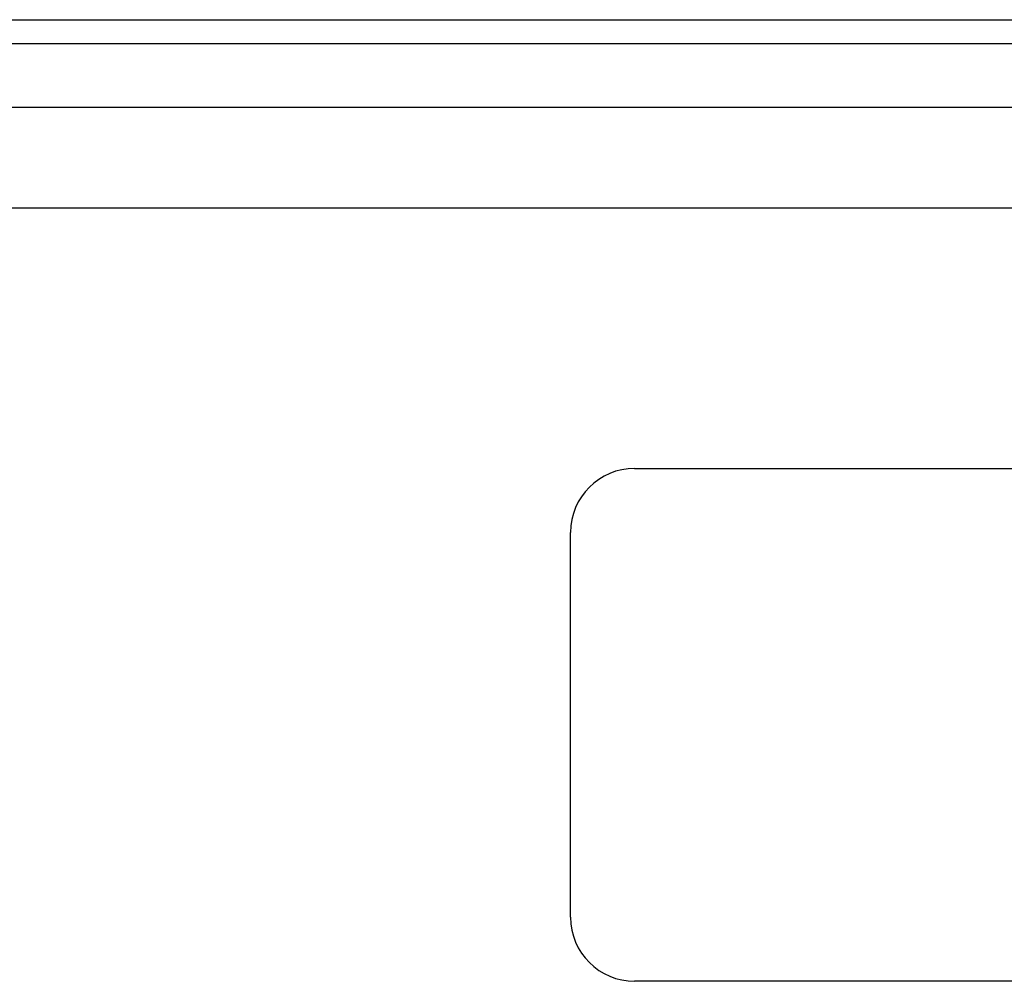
# Model space of a CAD drawing. Header units: inches. Extents: x 4.1 to 95.3, y 5.8 to 50.1.
# Tile 43 of 76: x 16.3 to 20.2, y 34.4 to 38.1. Entities that reach past the tile are written whole.
import ezdxf

# ---------------------------------------------------------------- set-up
doc = ezdxf.new("R2010")
doc.units = ezdxf.units.IN
doc.header["$MEASUREMENT"] = 0
doc.layers.add('Visible Edges(ANSI)', color=7, linetype='Continuous', lineweight=25)
doc.layers.add('Visible Tangent Edges(ANSI)', color=7, linetype='Continuous', lineweight=25)

msp = doc.modelspace()

# ---------------------------------------------------------------- linework, layer by layer
at = {"layer": 'Visible Edges(ANSI)'}
for p, q in [((4.2065, 38.1187), (23.8325, 38.1187)), ((4.9372, 37.778), (23.0814, 37.778)), ((23.0814, 37.3843), (4.9372, 37.3843)), ((18.7285, 36.3687), (21.7285, 36.3687)), ((18.4785, 34.6187), (18.4785, 36.1187)), ((21.7285, 34.3687), (18.7285, 34.3687))]:
    msp.add_line(p, q, dxfattribs=at)
for centre, start, end in [((18.7285, 36.1187), 90, 180), ((18.7285, 34.6187), 180, 270)]:
    msp.add_arc(centre, 0.25, start, end, dxfattribs=at)
at = {"layer": 'Visible Tangent Edges(ANSI)'}
msp.add_line((4.2065, 38.0257), (23.8325, 38.0257), dxfattribs=at)

doc.saveas('drawing.dxf')
